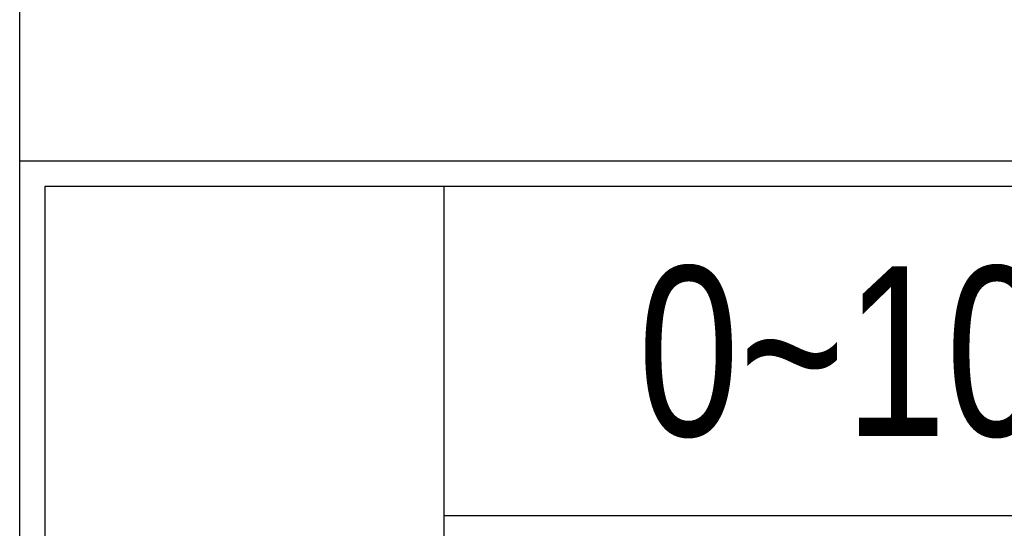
# Model space of a CAD drawing. Header units: millimetres. Extents: x 111 to 239, y 28 to 119.
# Tile 3 of 31: x 197.91 to 202.93, y 37.23 to 39.82. Entities that reach past the tile are written whole.
import ezdxf

# ---------------------------------------------------------------- set-up
doc = ezdxf.new("R2010")
doc.units = ezdxf.units.MM
doc.header["$LTSCALE"] = 16.335
doc.layers.add('04 文字', color=1, linetype='CONTINUOUS')
doc.layers.add('07 图框', color=15, linetype='CONTINUOUS')
doc.styles.add('ST1', font='txt', dxfattribs={"width": 0.8})

msp = doc.modelspace()

# ---------------------------------------------------------------- linework, layer by layer
at = {"layer": '07 图框'}
for p, q in [((197.9149, 30.4591), (197.9149, 43.4191)), ((197.9149, 39.0991), (236.7949, 39.0991)), ((198.0445, 38.9695), (207.2893, 38.9695)), ((198.0445, 30.5887), (198.0445, 38.9695)), ((200.0749, 30.5887), (200.0749, 38.9695)), ((200.0749, 37.2934), (207.2893, 37.2934))]:
    msp.add_line(p, q, dxfattribs=at)

# ---------------------------------------------------------------- texts
at = {"layer": '04 文字', "insert": (201.0622, 38.5619), "char_height": 0.864, "width": 6.897795, "attachment_point": 1, "style": 'ST1'}
msp.add_mtext('0~10  %%P0.05', dxfattribs=at)

doc.saveas('drawing.dxf')
